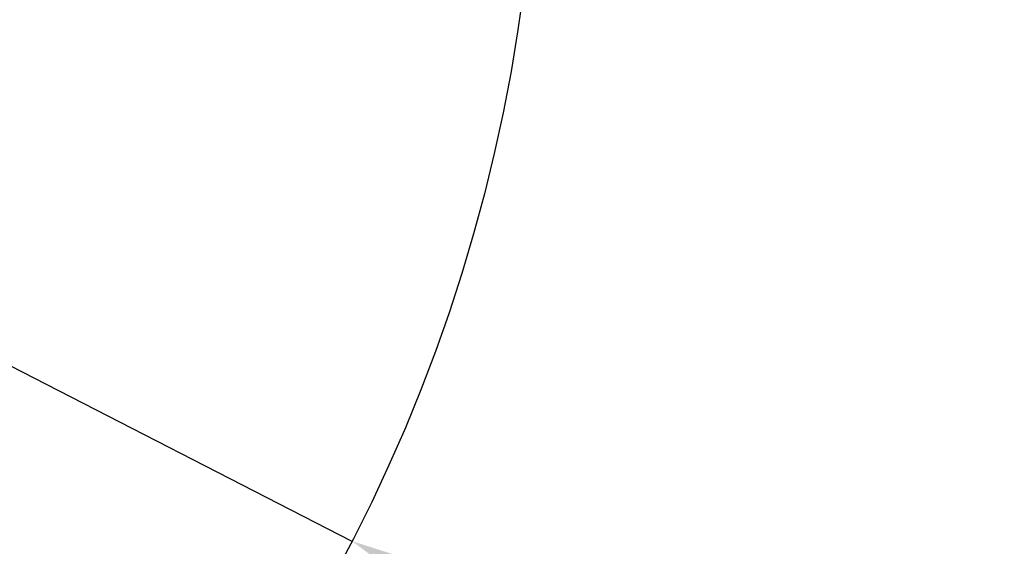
# Model space of a CAD drawing. Header units: millimetres. Extents: x -8713 to 3261, y -18743 to -8704.
# Tile 21 of 154: x -3827 to -3450, y -15690 to -15489. Entities that reach past the tile are written whole.
import ezdxf

# ---------------------------------------------------------------- set-up
doc = ezdxf.new("R2010")
doc.units = ezdxf.units.MM
doc.header["$LTSCALE"] = 10
doc.header["$PDSIZE"] = -1
doc.layers.get('Defpoints').update_dxf_attribs({"true_color": 0x5e5e5e})
doc.dimstyles.new('ISO-25', dxfattribs={"dimscale": 20, "dimtxt": 4, "dimasz": 3.05, "dimexe": 3, "dimexo": 0.625, "dimtad": 1, "dimdec": 0, "dimtxsty": 'Standard', "dimcen": 2.5, "dimclrd": 1, "dimclre": 1, "dimclrt": 4, "dimadec": 1, "dimazin": 2, "dimtfac": 1, "dimtdec": 0, "dimtmove": 0, "dimatfit": 0, "dimfxl": 1, "dimarcsym": 0})

# ---------------------------------------------------------------- blocks, each defined once
blk = doc.blocks.new('*D172')
at = {"color": 1, "lineweight": -2, "transparency": 16777216}
for p, q in [((-4272.58, -15394.48), (-3699.94, -15688.46)), ((-3645.67, -15716.32), (-3217.84, -15935.95))]:
    blk.add_line(p, q, dxfattribs=at)
at = {"color": 1, "lineweight": 20, "transparency": 16777216}
blk.add_solid([(-3641.03, -15707.27), (-3650.31, -15725.36), (-3699.94, -15688.46)], dxfattribs=at)
at = {"layer": 'Defpoints', "color": 0, "lineweight": 20, "transparency": 16777216}
for p in [(-4272.58, -15394.48), (-3699.94, -15688.46)]:
    blk.add_point(p, dxfattribs=at)
at = {"color": 4, "transparency": 16777216, "insert": (-3304.14, -15832.63), "char_height": 80, "attachment_point": 5, "rotation": 332.8255}
blk.add_mtext('R644', dxfattribs=at)

msp = doc.modelspace()

# ---------------------------------------------------------------- linework, layer by layer
at = {"color": 4}
msp.add_circle((-4272.58, -15394.48), 643.69, dxfattribs=at)

# ---------------------------------------------------------------- dimensions: what is measured, and where the dimension line sits
dim = msp.add_radius_dim(center=(-4272.58, -15394.48), mpoint=(-3699.94, -15688.46), dimstyle='ISO-25')
dim.commit()
dim.dimension.update_dxf_attribs({"geometry": '*D172', "text_midpoint": (-3328.12, -15879.34), "dimtype": 164})

doc.saveas('drawing.dxf')
